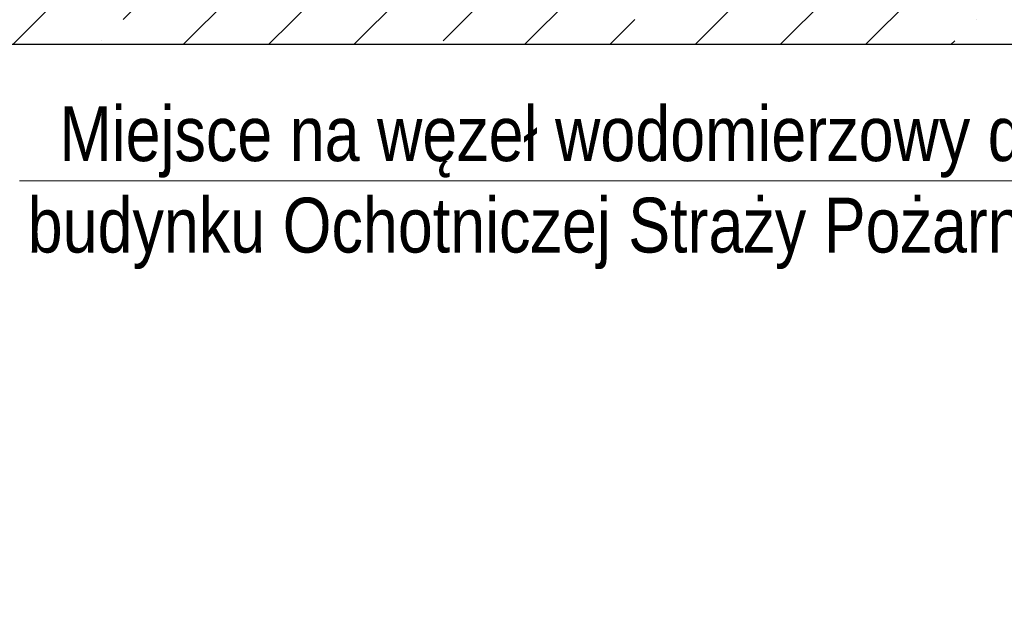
# Model space of a CAD drawing. Extents: x -34599 to 125690, y -105249 to 21518.
# Tile 38 of 64: x 112301 to 113321, y -35897 to -35289. Entities that reach past the tile are written whole.
import ezdxf

# ---------------------------------------------------------------- set-up
doc = ezdxf.new("R2010")
doc.units = 0
doc.header["$MEASUREMENT"] = 0
doc.layers.get('0').update_dxf_attribs({"linetype": 'CONTINUOUS'})
doc.layers.add('obsypka', color=253, linetype='CONTINUOUS', lineweight=9)
doc.layers.add('tekst', color=7, linetype='CONTINUOUS')
doc.styles.add('ARIAL', font='ARIALN.TTF')

msp = doc.modelspace()

# ---------------------------------------------------------------- hatches: boundary and pattern name
at = {"linetype": 'ByBlock'}
h = msp.add_hatch(dxfattribs=at)
h.set_pattern_fill('ANSI35', color=256, scale=500, style=0)
h.paths.add_polyline_path([(111160.33018, -35165.07344), (111160.33018, -36665.07344), (113860.33018, -36665.07344), (113860.33018, -35165.07344)])
h.paths.add_polyline_path([(113708.05879, -35315.07344), (113708.05879, -36515.07344), (111308.05879, -36515.07344), (111308.05879, -35315.07344)], flags=16)

# ---------------------------------------------------------------- linework, layer by layer
msp.add_line((113708.05879, -35315.07344), (111308.05879, -35315.07344), dxfattribs=at)
at = {"layer": 'obsypka', "color": 7}
msp.add_line((113409.13261, -35456.30915), (112300.42412, -35456.30915), dxfattribs=at)

# ---------------------------------------------------------------- texts
at = {"layer": 'tekst', "lineweight": 13, "insert": (113390.79619, -35378.95992), "char_height": 56.8180935, "width": 1166.4398216, "attachment_point": 3, "style": 'ARIAL'}
msp.add_mtext('Miejsce na węzeł wodomierzowy dla budynku Ochotniczej Straży Pożarnej', dxfattribs=at)

doc.saveas('drawing.dxf')
